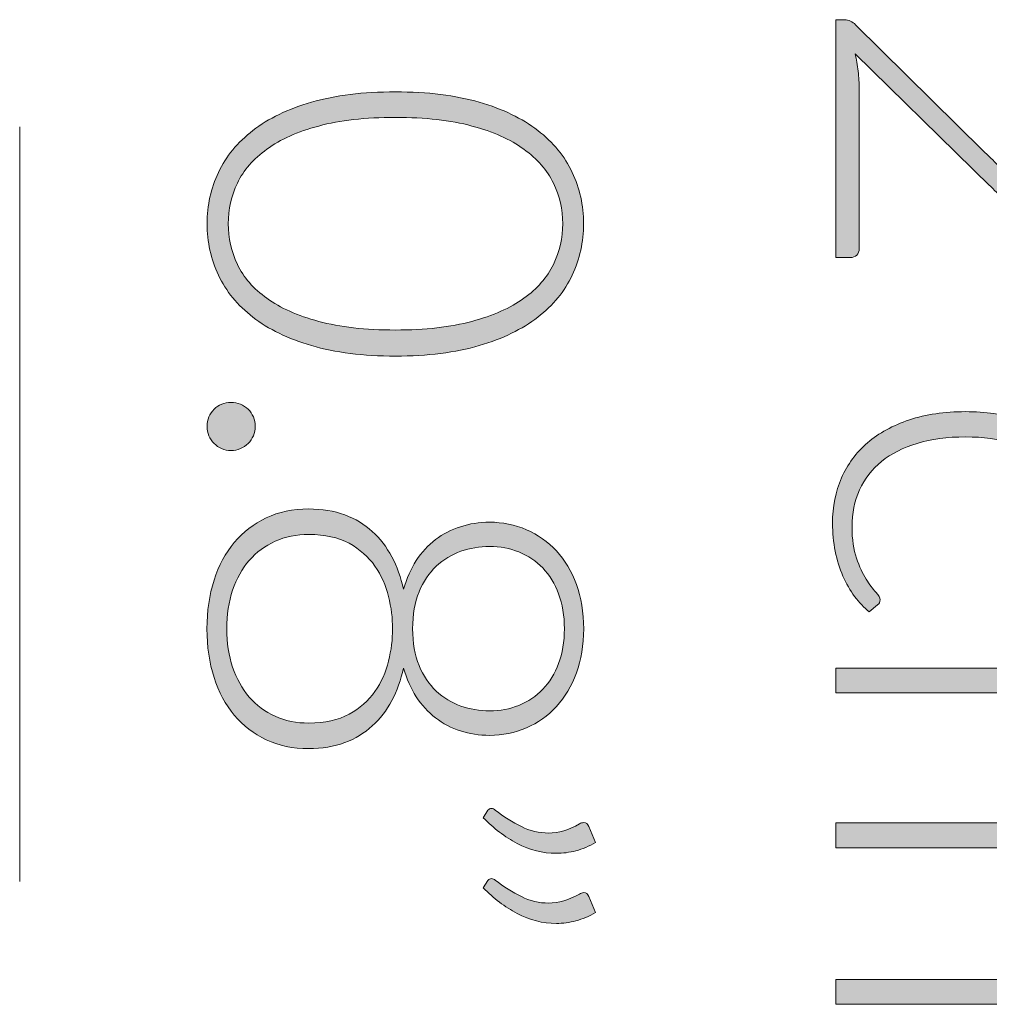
# Model space of a CAD drawing. Header units: inches. Extents: x 37 to 169, y -264 to -88.
# Tile 21 of 29: x 98.7 to 102.65, y -102.1 to -98.1. Entities that reach past the tile are written whole.
import ezdxf

# ---------------------------------------------------------------- set-up
doc = ezdxf.new("R2010")
doc.units = ezdxf.units.IN
doc.header["$MEASUREMENT"] = 0
doc.layers.add('Capa 1', color=7, linetype='Continuous')

# ---------------------------------------------------------------- blocks, each defined once
blk = doc.blocks.new('block 9')
at = {"layer": 'Capa 1'}
h = blk.add_hatch(color=250, dxfattribs=at)
h.dxf.hatch_style = 2
edge = h.paths.add_edge_path()
edge.add_spline(control_points=[(102.0222, -100.736), (102.0222, -100.736), (103.0752, -100.736), (103.0752, -100.736), (103.0752, -100.736), (103.0752, -100.7907), (103.0752, -100.7907), (103.0752, -100.8094), (103.0664, -100.8197), (103.0488, -100.8228), (103.0488, -100.8228), (102.8964, -100.8321), (102.8964, -100.8321), (102.9253, -100.8528), (102.9517, -100.8745), (102.9758, -100.8979), (102.9997, -100.921), (103.0204, -100.9458), (103.0376, -100.9723), (103.0549, -100.9988), (103.0683, -101.0271), (103.0779, -101.0571), (103.0874, -101.087), (103.0922, -101.1187), (103.0922, -101.1518), (103.0922, -101.2286), (103.0698, -101.2899), (103.0249, -101.3358), (102.9801, -101.3819), (102.9179, -101.4129), (102.8382, -101.4291), (102.8819, -101.4419), (102.9196, -101.4594), (102.9513, -101.4825), (102.9832, -101.5053), (103.0094, -101.5314), (103.0302, -101.5611), (103.0511, -101.5907), (103.0666, -101.6231), (103.0767, -101.6579), (103.0871, -101.6927), (103.0922, -101.7285), (103.0922, -101.765), (103.0922, -101.817), (103.0835, -101.8639), (103.0662, -101.9056), (103.049, -101.9473), (103.0233, -101.9824), (102.9896, -102.0117), (102.9556, -102.041), (102.914, -102.0634), (102.8647, -102.0789), (102.8153, -102.0944), (102.7588, -102.1023), (102.6954, -102.1023), (102.6954, -102.1023), (102.0222, -102.1023), (102.0222, -102.1023), (102.0222, -102.1023), (102.0222, -102.0017), (102.0222, -102.0017), (102.0222, -102.0017), (102.6954, -102.0017), (102.6954, -102.0017), (102.7984, -102.0017), (102.8768, -101.9793), (102.9308, -101.9349), (102.9848, -101.8904), (103.0118, -101.827), (103.0118, -101.7443), (103.0118, -101.7078), (103.0051, -101.6727), (102.9916, -101.6393), (102.9782, -101.6055), (102.9582, -101.5759), (102.9319, -101.5504), (102.9053, -101.5246), (102.8724, -101.5039), (102.8328, -101.4887), (102.7934, -101.4736), (102.7476, -101.466), (102.6954, -101.466), (102.6954, -101.466), (102.0222, -101.466), (102.0222, -101.466), (102.0222, -101.466), (102.0222, -101.3654), (102.0222, -101.3654), (102.0222, -101.3654), (102.6954, -101.3654), (102.6954, -101.3654), (102.7975, -101.3654), (102.8759, -101.3451), (102.9303, -101.3041), (102.9846, -101.2631), (103.0118, -101.2035), (103.0118, -101.1253), (103.0118, -101.0681), (102.9946, -101.0154), (102.9605, -100.9664), (102.9262, -100.9179), (102.8788, -100.8745), (102.818, -100.8362), (102.818, -100.8362), (102.0222, -100.8362), (102.0222, -100.8362), (102.0222, -100.8362), (102.0222, -100.736), (102.0222, -100.736)], knot_values=[0, 0, 0, 0, 1, 1, 1, 2, 2, 2, 3, 3, 3, 4, 4, 4, 5, 5, 5, 6, 6, 6, 7, 7, 7, 8, 8, 8, 9, 9, 9, 10, 10, 10, 11, 11, 11, 12, 12, 12, 13, 13, 13, 14, 14, 14, 15, 15, 15, 16, 16, 16, 17, 17, 17, 18, 18, 18, 19, 19, 19, 20, 20, 20, 21, 21, 21, 22, 22, 22, 23, 23, 23, 24, 24, 24, 25, 25, 25, 26, 26, 26, 27, 27, 27, 28, 28, 28, 29, 29, 29, 30, 30, 30, 31, 31, 31, 32, 32, 32, 33, 33, 33, 34, 34, 34, 35, 35, 35, 36, 36, 36, 36], degree=3, periodic=1)
at = {"layer": 'Capa 1', "lineweight": 0}
blk.add_open_spline([(102.0222, -100.736), (102.0222, -100.736), (103.0752, -100.736), (103.0752, -100.736), (103.0752, -100.736), (103.0752, -100.7907), (103.0752, -100.7907), (103.0752, -100.8094), (103.0664, -100.8197), (103.0488, -100.8228), (103.0488, -100.8228), (102.8964, -100.8321), (102.8964, -100.8321), (102.9253, -100.8528), (102.9517, -100.8745), (102.9758, -100.8979), (102.9997, -100.921), (103.0204, -100.9458), (103.0376, -100.9723), (103.0549, -100.9988), (103.0683, -101.0271), (103.0779, -101.0571), (103.0874, -101.087), (103.0922, -101.1187), (103.0922, -101.1518), (103.0922, -101.2286), (103.0698, -101.2899), (103.0249, -101.3358), (102.9801, -101.3819), (102.9179, -101.4129), (102.8382, -101.4291), (102.8819, -101.4419), (102.9196, -101.4594), (102.9513, -101.4825), (102.9832, -101.5053), (103.0094, -101.5314), (103.0302, -101.5611), (103.0511, -101.5907), (103.0666, -101.6231), (103.0767, -101.6579), (103.0871, -101.6927), (103.0922, -101.7285), (103.0922, -101.765), (103.0922, -101.817), (103.0835, -101.8639), (103.0662, -101.9056), (103.049, -101.9473), (103.0233, -101.9824), (102.9896, -102.0117), (102.9556, -102.041), (102.914, -102.0634), (102.8647, -102.0789), (102.8153, -102.0944), (102.7588, -102.1023), (102.6954, -102.1023), (102.6954, -102.1023), (102.0222, -102.1023), (102.0222, -102.1023), (102.0222, -102.1023), (102.0222, -102.0017), (102.0222, -102.0017), (102.0222, -102.0017), (102.6954, -102.0017), (102.6954, -102.0017), (102.7984, -102.0017), (102.8768, -101.9793), (102.9308, -101.9349), (102.9848, -101.8904), (103.0118, -101.827), (103.0118, -101.7443), (103.0118, -101.7078), (103.0051, -101.6727), (102.9916, -101.6393), (102.9782, -101.6055), (102.9582, -101.5759), (102.9319, -101.5504), (102.9053, -101.5246), (102.8724, -101.5039), (102.8328, -101.4887), (102.7934, -101.4736), (102.7476, -101.466), (102.6954, -101.466), (102.6954, -101.466), (102.0222, -101.466), (102.0222, -101.466), (102.0222, -101.466), (102.0222, -101.3654), (102.0222, -101.3654), (102.0222, -101.3654), (102.6954, -101.3654), (102.6954, -101.3654), (102.7975, -101.3654), (102.8759, -101.3451), (102.9303, -101.3041), (102.9846, -101.2631), (103.0118, -101.2035), (103.0118, -101.1253), (103.0118, -101.0681), (102.9946, -101.0154), (102.9605, -100.9664), (102.9262, -100.9179), (102.8788, -100.8745), (102.818, -100.8362), (102.818, -100.8362), (102.0222, -100.8362), (102.0222, -100.8362), (102.0222, -100.8362), (102.0222, -100.736), (102.0222, -100.736)], degree=3, knots=[0, 0, 0, 0, 1, 1, 1, 2, 2, 2, 3, 3, 3, 4, 4, 4, 5, 5, 5, 6, 6, 6, 7, 7, 7, 8, 8, 8, 9, 9, 9, 10, 10, 10, 11, 11, 11, 12, 12, 12, 13, 13, 13, 14, 14, 14, 15, 15, 15, 16, 16, 16, 17, 17, 17, 18, 18, 18, 19, 19, 19, 20, 20, 20, 21, 21, 21, 22, 22, 22, 23, 23, 23, 24, 24, 24, 25, 25, 25, 26, 26, 26, 27, 27, 27, 28, 28, 28, 29, 29, 29, 30, 30, 30, 31, 31, 31, 32, 32, 32, 33, 33, 33, 34, 34, 34, 35, 35, 35, 36, 36, 36, 36], dxfattribs=at)
blk = doc.blocks.new('block 10')
at = {"layer": 'Capa 1'}
h = blk.add_hatch(color=250, dxfattribs=at)
h.dxf.hatch_style = 2
edge = h.paths.add_edge_path()
edge.add_spline(control_points=[(102.9345, -100.4659), (102.931, -100.4624), (102.9279, -100.459), (102.9255, -100.4559), (102.9231, -100.4524), (102.9217, -100.4483), (102.9217, -100.4424), (102.9217, -100.4356), (102.9265, -100.4259), (102.936, -100.4135), (102.9457, -100.4011), (102.956, -100.3846), (102.9674, -100.3642), (102.9786, -100.3436), (102.9891, -100.3181), (102.9985, -100.2874), (103.008, -100.2568), (103.0128, -100.2196), (103.0128, -100.1758), (103.0128, -100.1152), (103.002, -100.0614), (102.9804, -100.0146), (102.9589, -99.9674), (102.9281, -99.9281), (102.8879, -99.8961), (102.8476, -99.8637), (102.7991, -99.8392), (102.7419, -99.8223), (102.6847, -99.8054), (102.6204, -99.7968), (102.5493, -99.7968), (102.4752, -99.7968), (102.4096, -99.8054), (102.3524, -99.823), (102.2952, -99.8402), (102.2472, -99.8647), (102.2079, -99.8964), (102.1688, -99.9281), (102.139, -99.9667), (102.1185, -100.0118), (102.098, -100.0569), (102.0878, -100.1069), (102.0878, -100.162), (102.0878, -100.213), (102.0939, -100.2554), (102.1057, -100.2895), (102.1178, -100.3239), (102.1309, -100.3522), (102.145, -100.3742), (102.1591, -100.3966), (102.1721, -100.4142), (102.1841, -100.4273), (102.1962, -100.4404), (102.202, -100.4507), (102.202, -100.4583), (102.202, -100.4676), (102.1986, -100.4745), (102.1915, -100.4797), (102.1915, -100.4797), (102.1576, -100.5072), (102.1576, -100.5072), (102.1366, -100.4907), (102.1168, -100.4704), (102.0983, -100.4455), (102.0801, -100.4211), (102.0642, -100.3932), (102.0508, -100.3622), (102.0374, -100.3312), (102.027, -100.2974), (102.0196, -100.2609), (102.0122, -100.2247), (102.0084, -100.1868), (102.0084, -100.1472), (102.0084, -100.0804), (102.0206, -100.019), (102.0449, -99.9636), (102.0692, -99.9081), (102.1045, -99.8606), (102.1507, -99.8206), (102.197, -99.781), (102.2535, -99.75), (102.3207, -99.7276), (102.3877, -99.7055), (102.4639, -99.6942), (102.5493, -99.6942), (102.6297, -99.6942), (102.7031, -99.7049), (102.7694, -99.7259), (102.8358, -99.7472), (102.8928, -99.7779), (102.9408, -99.8185), (102.9887, -99.8592), (103.0261, -99.9088), (103.0525, -99.9677), (103.079, -100.0266), (103.0922, -100.0945), (103.0922, -100.1706), (103.0922, -100.2388), (103.0812, -100.2998), (103.0593, -100.3532), (103.0375, -100.4063), (103.0078, -100.4528), (102.9705, -100.4924), (102.9705, -100.4924), (102.9345, -100.4659), (102.9345, -100.4659)], knot_values=[0, 0, 0, 0, 1, 1, 1, 2, 2, 2, 3, 3, 3, 4, 4, 4, 5, 5, 5, 6, 6, 6, 7, 7, 7, 8, 8, 8, 9, 9, 9, 10, 10, 10, 11, 11, 11, 12, 12, 12, 13, 13, 13, 14, 14, 14, 15, 15, 15, 16, 16, 16, 17, 17, 17, 18, 18, 18, 19, 19, 19, 20, 20, 20, 21, 21, 21, 22, 22, 22, 23, 23, 23, 24, 24, 24, 25, 25, 25, 26, 26, 26, 27, 27, 27, 28, 28, 28, 29, 29, 29, 30, 30, 30, 31, 31, 31, 32, 32, 32, 33, 33, 33, 34, 34, 34, 35, 35, 35, 35], degree=3, periodic=1)
at = {"layer": 'Capa 1', "lineweight": 0}
blk.add_open_spline([(102.9345, -100.4659), (102.931, -100.4624), (102.9279, -100.459), (102.9255, -100.4559), (102.9231, -100.4524), (102.9217, -100.4483), (102.9217, -100.4424), (102.9217, -100.4356), (102.9265, -100.4259), (102.936, -100.4135), (102.9457, -100.4011), (102.956, -100.3846), (102.9674, -100.3642), (102.9786, -100.3436), (102.9891, -100.3181), (102.9985, -100.2874), (103.008, -100.2568), (103.0128, -100.2196), (103.0128, -100.1758), (103.0128, -100.1152), (103.002, -100.0614), (102.9804, -100.0146), (102.9589, -99.9674), (102.9281, -99.9281), (102.8879, -99.8961), (102.8476, -99.8637), (102.7991, -99.8392), (102.7419, -99.8223), (102.6847, -99.8054), (102.6204, -99.7968), (102.5493, -99.7968), (102.4752, -99.7968), (102.4096, -99.8054), (102.3524, -99.823), (102.2952, -99.8402), (102.2472, -99.8647), (102.2079, -99.8964), (102.1688, -99.9281), (102.139, -99.9667), (102.1185, -100.0118), (102.098, -100.0569), (102.0878, -100.1069), (102.0878, -100.162), (102.0878, -100.213), (102.0939, -100.2554), (102.1057, -100.2895), (102.1178, -100.3239), (102.1309, -100.3522), (102.145, -100.3742), (102.1591, -100.3966), (102.1721, -100.4142), (102.1841, -100.4273), (102.1962, -100.4404), (102.202, -100.4507), (102.202, -100.4583), (102.202, -100.4676), (102.1986, -100.4745), (102.1915, -100.4797), (102.1915, -100.4797), (102.1576, -100.5072), (102.1576, -100.5072), (102.1366, -100.4907), (102.1168, -100.4704), (102.0983, -100.4455), (102.0801, -100.4211), (102.0642, -100.3932), (102.0508, -100.3622), (102.0374, -100.3312), (102.027, -100.2974), (102.0196, -100.2609), (102.0122, -100.2247), (102.0084, -100.1868), (102.0084, -100.1472), (102.0084, -100.0804), (102.0206, -100.019), (102.0449, -99.9636), (102.0692, -99.9081), (102.1045, -99.8606), (102.1507, -99.8206), (102.197, -99.781), (102.2535, -99.75), (102.3207, -99.7276), (102.3877, -99.7055), (102.4639, -99.6942), (102.5493, -99.6942), (102.6297, -99.6942), (102.7031, -99.7049), (102.7694, -99.7259), (102.8358, -99.7472), (102.8928, -99.7779), (102.9408, -99.8185), (102.9887, -99.8592), (103.0261, -99.9088), (103.0525, -99.9677), (103.079, -100.0266), (103.0922, -100.0945), (103.0922, -100.1706), (103.0922, -100.2388), (103.0812, -100.2998), (103.0593, -100.3532), (103.0375, -100.4063), (103.0078, -100.4528), (102.9705, -100.4924), (102.9705, -100.4924), (102.9345, -100.4659), (102.9345, -100.4659)], degree=3, knots=[0, 0, 0, 0, 1, 1, 1, 2, 2, 2, 3, 3, 3, 4, 4, 4, 5, 5, 5, 6, 6, 6, 7, 7, 7, 8, 8, 8, 9, 9, 9, 10, 10, 10, 11, 11, 11, 12, 12, 12, 13, 13, 13, 14, 14, 14, 15, 15, 15, 16, 16, 16, 17, 17, 17, 18, 18, 18, 19, 19, 19, 20, 20, 20, 21, 21, 21, 22, 22, 22, 23, 23, 23, 24, 24, 24, 25, 25, 25, 26, 26, 26, 27, 27, 27, 28, 28, 28, 29, 29, 29, 30, 30, 30, 31, 31, 31, 32, 32, 32, 33, 33, 33, 34, 34, 34, 35, 35, 35, 35], dxfattribs=at)
blk = doc.blocks.new('block 12')
at = {"layer": 'Capa 1'}
h = blk.add_hatch(color=250, dxfattribs=at)
h.dxf.hatch_style = 2
edge = h.paths.add_edge_path()
edge.add_spline(control_points=[(103.5363, -98.6021), (103.5363, -98.6593), (103.528, -98.7137), (103.5115, -98.7657), (103.4948, -98.8174), (103.4698, -98.8632), (103.4362, -98.9028), (103.4028, -98.9421), (103.3608, -98.9738), (103.3103, -98.9969), (103.2598, -99.0203), (103.2008, -99.032), (103.1331, -99.032), (103.0766, -99.032), (103.0242, -99.0231), (102.976, -99.0058), (102.9276, -98.9886), (102.8812, -98.9652), (102.8368, -98.9356), (102.7923, -98.9059), (102.7491, -98.8715), (102.7071, -98.8322), (102.6651, -98.7933), (102.6223, -98.7519), (102.5786, -98.7092), (102.5786, -98.7092), (102.1002, -98.2403), (102.1002, -98.2403), (102.1057, -98.2627), (102.11, -98.2862), (102.1128, -98.3106), (102.1157, -98.3351), (102.1171, -98.3595), (102.1171, -98.384), (102.1171, -98.384), (102.1171, -99.0306), (102.1171, -99.0306), (102.1171, -99.042), (102.1137, -99.051), (102.1071, -99.0579), (102.1004, -99.0644), (102.0918, -99.0679), (102.0811, -99.0679), (102.0811, -99.0679), (102.0219, -99.0679), (102.0219, -99.0679), (102.0219, -99.0679), (102.0219, -98.1015), (102.0219, -98.1015), (102.0219, -98.1015), (102.0579, -98.1015), (102.0579, -98.1015), (102.0656, -98.1015), (102.0735, -98.1036), (102.0816, -98.1074), (102.0897, -98.1112), (102.0966, -98.116), (102.1023, -98.1218), (102.1023, -98.1218), (102.6197, -98.6327), (102.6197, -98.6327), (102.6628, -98.6751), (102.7045, -98.7144), (102.7446, -98.7502), (102.7849, -98.7864), (102.8254, -98.8174), (102.8664, -98.8439), (102.9072, -98.8705), (102.9493, -98.8911), (102.9923, -98.9063), (103.0354, -98.9218), (103.0812, -98.9294), (103.13, -98.9294), (103.1849, -98.9294), (103.2328, -98.9201), (103.2733, -98.9018), (103.3139, -98.8832), (103.3472, -98.8587), (103.3734, -98.8281), (103.3994, -98.7974), (103.4188, -98.7623), (103.4316, -98.7223), (103.4443, -98.6823), (103.4505, -98.6407), (103.4505, -98.5969), (103.4505, -98.5497), (103.4433, -98.506), (103.4288, -98.4663), (103.4144, -98.4264), (103.3944, -98.3909), (103.3685, -98.3602), (103.3429, -98.3296), (103.312, -98.3044), (103.2766, -98.2841), (103.2409, -98.2641), (103.202, -98.25), (103.1596, -98.2424), (103.1348, -98.2352), (103.1226, -98.2211), (103.1226, -98.2), (103.1226, -98.1987), (103.1227, -98.1969), (103.1231, -98.1949), (103.1234, -98.1925), (103.1236, -98.1907), (103.1236, -98.1894), (103.1236, -98.1894), (103.132, -98.1387), (103.132, -98.1387), (103.1963, -98.147), (103.2535, -98.1646), (103.3034, -98.1911), (103.3536, -98.2176), (103.3959, -98.2507), (103.4306, -98.291), (103.465, -98.3313), (103.4914, -98.3778), (103.5093, -98.4309), (103.5274, -98.4836), (103.5363, -98.5408), (103.5363, -98.6021)], knot_values=[0, 0, 0, 0, 1, 1, 1, 2, 2, 2, 3, 3, 3, 4, 4, 4, 5, 5, 5, 6, 6, 6, 7, 7, 7, 8, 8, 8, 9, 9, 9, 10, 10, 10, 11, 11, 11, 12, 12, 12, 13, 13, 13, 14, 14, 14, 15, 15, 15, 16, 16, 16, 17, 17, 17, 18, 18, 18, 19, 19, 19, 20, 20, 20, 21, 21, 21, 22, 22, 22, 23, 23, 23, 24, 24, 24, 25, 25, 25, 26, 26, 26, 27, 27, 27, 28, 28, 28, 29, 29, 29, 30, 30, 30, 31, 31, 31, 32, 32, 32, 33, 33, 33, 34, 34, 34, 35, 35, 35, 36, 36, 36, 37, 37, 37, 38, 38, 38, 39, 39, 39, 40, 40, 40, 40], degree=3, periodic=1)
at = {"layer": 'Capa 1', "lineweight": 0}
blk.add_open_spline([(103.5363, -98.6021), (103.5363, -98.6593), (103.528, -98.7137), (103.5115, -98.7657), (103.4948, -98.8174), (103.4698, -98.8632), (103.4362, -98.9028), (103.4028, -98.9421), (103.3608, -98.9738), (103.3103, -98.9969), (103.2598, -99.0203), (103.2008, -99.032), (103.1331, -99.032), (103.0766, -99.032), (103.0242, -99.0231), (102.976, -99.0058), (102.9276, -98.9886), (102.8812, -98.9652), (102.8368, -98.9356), (102.7923, -98.9059), (102.7491, -98.8715), (102.7071, -98.8322), (102.6651, -98.7933), (102.6223, -98.7519), (102.5786, -98.7092), (102.5786, -98.7092), (102.1002, -98.2403), (102.1002, -98.2403), (102.1057, -98.2627), (102.11, -98.2862), (102.1128, -98.3106), (102.1157, -98.3351), (102.1171, -98.3595), (102.1171, -98.384), (102.1171, -98.384), (102.1171, -99.0306), (102.1171, -99.0306), (102.1171, -99.042), (102.1137, -99.051), (102.1071, -99.0579), (102.1004, -99.0644), (102.0918, -99.0679), (102.0811, -99.0679), (102.0811, -99.0679), (102.0219, -99.0679), (102.0219, -99.0679), (102.0219, -99.0679), (102.0219, -98.1015), (102.0219, -98.1015), (102.0219, -98.1015), (102.0579, -98.1015), (102.0579, -98.1015), (102.0656, -98.1015), (102.0735, -98.1036), (102.0816, -98.1074), (102.0897, -98.1112), (102.0966, -98.116), (102.1023, -98.1218), (102.1023, -98.1218), (102.6197, -98.6327), (102.6197, -98.6327), (102.6628, -98.6751), (102.7045, -98.7144), (102.7446, -98.7502), (102.7849, -98.7864), (102.8254, -98.8174), (102.8664, -98.8439), (102.9072, -98.8705), (102.9493, -98.8911), (102.9923, -98.9063), (103.0354, -98.9218), (103.0812, -98.9294), (103.13, -98.9294), (103.1849, -98.9294), (103.2328, -98.9201), (103.2733, -98.9018), (103.3139, -98.8832), (103.3472, -98.8587), (103.3734, -98.8281), (103.3994, -98.7974), (103.4188, -98.7623), (103.4316, -98.7223), (103.4443, -98.6823), (103.4505, -98.6407), (103.4505, -98.5969), (103.4505, -98.5497), (103.4433, -98.506), (103.4288, -98.4663), (103.4144, -98.4264), (103.3944, -98.3909), (103.3685, -98.3602), (103.3429, -98.3296), (103.312, -98.3044), (103.2766, -98.2841), (103.2409, -98.2641), (103.202, -98.25), (103.1596, -98.2424), (103.1348, -98.2352), (103.1226, -98.2211), (103.1226, -98.2), (103.1226, -98.1987), (103.1227, -98.1969), (103.1231, -98.1949), (103.1234, -98.1925), (103.1236, -98.1907), (103.1236, -98.1894), (103.1236, -98.1894), (103.132, -98.1387), (103.132, -98.1387), (103.1963, -98.147), (103.2535, -98.1646), (103.3034, -98.1911), (103.3536, -98.2176), (103.3959, -98.2507), (103.4306, -98.291), (103.465, -98.3313), (103.4914, -98.3778), (103.5093, -98.4309), (103.5274, -98.4836), (103.5363, -98.5408), (103.5363, -98.6021)], degree=3, knots=[0, 0, 0, 0, 1, 1, 1, 2, 2, 2, 3, 3, 3, 4, 4, 4, 5, 5, 5, 6, 6, 6, 7, 7, 7, 8, 8, 8, 9, 9, 9, 10, 10, 10, 11, 11, 11, 12, 12, 12, 13, 13, 13, 14, 14, 14, 15, 15, 15, 16, 16, 16, 17, 17, 17, 18, 18, 18, 19, 19, 19, 20, 20, 20, 21, 21, 21, 22, 22, 22, 23, 23, 23, 24, 24, 24, 25, 25, 25, 26, 26, 26, 27, 27, 27, 28, 28, 28, 29, 29, 29, 30, 30, 30, 31, 31, 31, 32, 32, 32, 33, 33, 33, 34, 34, 34, 35, 35, 35, 36, 36, 36, 37, 37, 37, 38, 38, 38, 39, 39, 39, 40, 40, 40, 40], dxfattribs=at)
blk = doc.blocks.new('block 8')
at = {"layer": 'Capa 1'}
for name in ['block 12', 'block 10', 'block 9']:
    blk.add_blockref(name, (0, 0), dxfattribs=at)
blk = doc.blocks.new('block 14')
at = {"layer": 'Capa 1'}
h = blk.add_hatch(color=250, dxfattribs=at)
h.dxf.hatch_style = 2
edge = h.paths.add_edge_path()
edge.add_spline(control_points=[(101.0455, -101.4443), (101.0186, -101.4598), (100.9919, -101.4712), (100.9656, -101.4784), (100.9391, -101.4853), (100.9125, -101.4887), (100.8857, -101.4887), (100.8305, -101.4887), (100.7777, -101.4756), (100.7268, -101.4488), (100.676, -101.4219), (100.6299, -101.3867), (100.5882, -101.344), (100.5882, -101.344), (100.6073, -101.3141), (100.6073, -101.3141), (100.6116, -101.3092), (100.6164, -101.3068), (100.6221, -101.3068), (100.6278, -101.3068), (100.6328, -101.3089), (100.6369, -101.313), (100.6722, -101.3399), (100.7077, -101.3623), (100.7434, -101.3799), (100.7789, -101.3974), (100.8157, -101.4064), (100.854, -101.4064), (100.8948, -101.4064), (100.9368, -101.394), (100.9799, -101.3692), (100.9854, -101.3657), (100.9911, -101.364), (100.9968, -101.364), (101.0066, -101.364), (101.0136, -101.3692), (101.018, -101.3799), (101.018, -101.3799), (101.0455, -101.4443), (101.0455, -101.4443)], knot_values=[0, 0, 0, 0, 1, 1, 1, 2, 2, 2, 3, 3, 3, 4, 4, 4, 5, 5, 5, 6, 6, 6, 7, 7, 7, 8, 8, 8, 9, 9, 9, 10, 10, 10, 11, 11, 11, 12, 12, 12, 13, 13, 13, 13], degree=3, periodic=1)
edge = h.paths.add_edge_path()
edge.add_spline(control_points=[(101.0455, -101.7292), (101.0186, -101.7447), (100.9919, -101.7561), (100.9656, -101.763), (100.9391, -101.7702), (100.9125, -101.7736), (100.8857, -101.7736), (100.8305, -101.7736), (100.7777, -101.7602), (100.7268, -101.7333), (100.676, -101.7065), (100.6299, -101.6717), (100.5882, -101.6286), (100.5882, -101.6286), (100.6073, -101.599), (100.6073, -101.599), (100.6116, -101.5941), (100.6164, -101.5917), (100.6221, -101.5917), (100.6278, -101.5917), (100.6328, -101.5938), (100.6369, -101.5979), (100.6722, -101.6248), (100.7077, -101.6469), (100.7434, -101.6648), (100.7789, -101.6823), (100.8157, -101.691), (100.854, -101.691), (100.8948, -101.691), (100.9368, -101.6785), (100.9799, -101.6541), (100.9854, -101.6506), (100.9911, -101.6486), (100.9968, -101.6486), (101.0066, -101.6486), (101.0136, -101.6541), (101.018, -101.6648), (101.018, -101.6648), (101.0455, -101.7292), (101.0455, -101.7292)], knot_values=[0, 0, 0, 0, 1, 1, 1, 2, 2, 2, 3, 3, 3, 4, 4, 4, 5, 5, 5, 6, 6, 6, 7, 7, 7, 8, 8, 8, 9, 9, 9, 10, 10, 10, 11, 11, 11, 12, 12, 12, 13, 13, 13, 13], degree=3, periodic=1)
at = {"layer": 'Capa 1', "lineweight": 0}
for points in [[(101.0455, -101.4443), (101.0186, -101.4598), (100.9919, -101.4712), (100.9656, -101.4784), (100.9391, -101.4853), (100.9125, -101.4887), (100.8857, -101.4887), (100.8305, -101.4887), (100.7777, -101.4756), (100.7268, -101.4488), (100.676, -101.4219), (100.6299, -101.3867), (100.5882, -101.344), (100.5882, -101.344), (100.6073, -101.3141), (100.6073, -101.3141), (100.6116, -101.3092), (100.6164, -101.3068), (100.6221, -101.3068), (100.6278, -101.3068), (100.6328, -101.3089), (100.6369, -101.313), (100.6722, -101.3399), (100.7077, -101.3623), (100.7434, -101.3799), (100.7789, -101.3974), (100.8157, -101.4064), (100.854, -101.4064), (100.8948, -101.4064), (100.9368, -101.394), (100.9799, -101.3692), (100.9854, -101.3657), (100.9911, -101.364), (100.9968, -101.364), (101.0066, -101.364), (101.0136, -101.3692), (101.018, -101.3799), (101.018, -101.3799), (101.0455, -101.4443), (101.0455, -101.4443)], [(101.0455, -101.7292), (101.0186, -101.7447), (100.9919, -101.7561), (100.9656, -101.763), (100.9391, -101.7702), (100.9125, -101.7736), (100.8857, -101.7736), (100.8305, -101.7736), (100.7777, -101.7602), (100.7268, -101.7333), (100.676, -101.7065), (100.6299, -101.6717), (100.5882, -101.6286), (100.5882, -101.6286), (100.6073, -101.599), (100.6073, -101.599), (100.6116, -101.5941), (100.6164, -101.5917), (100.6221, -101.5917), (100.6278, -101.5917), (100.6328, -101.5938), (100.6369, -101.5979), (100.6722, -101.6248), (100.7077, -101.6469), (100.7434, -101.6648), (100.7789, -101.6823), (100.8157, -101.691), (100.854, -101.691), (100.8948, -101.691), (100.9368, -101.6785), (100.9799, -101.6541), (100.9854, -101.6506), (100.9911, -101.6486), (100.9968, -101.6486), (101.0066, -101.6486), (101.0136, -101.6541), (101.018, -101.6648), (101.018, -101.6648), (101.0455, -101.7292), (101.0455, -101.7292)]]:
    blk.add_open_spline(points, degree=3, knots=[0, 0, 0, 0, 1, 1, 1, 2, 2, 2, 3, 3, 3, 4, 4, 4, 5, 5, 5, 6, 6, 6, 7, 7, 7, 8, 8, 8, 9, 9, 9, 10, 10, 10, 11, 11, 11, 12, 12, 12, 13, 13, 13, 13], dxfattribs=at)
blk = doc.blocks.new('block 15')
at = {"layer": 'Capa 1'}
h = blk.add_hatch(color=250, dxfattribs=at)
h.dxf.hatch_style = 2
edge = h.paths.add_edge_path()
edge.add_spline(control_points=[(99.4654, -100.5765), (99.4654, -100.5045), (99.4749, -100.4387), (99.494, -100.3791), (99.513, -100.3195), (99.5405, -100.2681), (99.5765, -100.2258), (99.6125, -100.183), (99.6559, -100.1496), (99.7067, -100.1255), (99.7574, -100.1017), (99.8146, -100.0897), (99.8781, -100.0897), (99.9331, -100.0897), (99.9822, -100.0976), (100.0252, -100.1134), (100.0683, -100.1293), (100.1057, -100.1517), (100.1374, -100.1806), (100.1691, -100.2096), (100.1956, -100.244), (100.2168, -100.284), (100.238, -100.3236), (100.2538, -100.3677), (100.2643, -100.4156), (100.2771, -100.3718), (100.2943, -100.3329), (100.3162, -100.2991), (100.3381, -100.2654), (100.3642, -100.2368), (100.3946, -100.214), (100.4249, -100.191), (100.4586, -100.1734), (100.4957, -100.1617), (100.5327, -100.1496), (100.5723, -100.1434), (100.6147, -100.1434), (100.6676, -100.1434), (100.7174, -100.1537), (100.7639, -100.1737), (100.8106, -100.1937), (100.851, -100.2227), (100.8857, -100.2599), (100.9203, -100.2974), (100.9473, -100.3429), (100.9671, -100.3959), (100.9869, -100.4493), (100.9968, -100.5093), (100.9968, -100.5765), (100.9968, -100.643), (100.9869, -100.7026), (100.9671, -100.756), (100.9473, -100.8094), (100.9203, -100.8548), (100.8857, -100.8924), (100.851, -100.9303), (100.8106, -100.9592), (100.7639, -100.9792), (100.7174, -100.9995), (100.6676, -101.0095), (100.6147, -101.0095), (100.5723, -101.0095), (100.5327, -101.0033), (100.4957, -100.9916), (100.4586, -100.9795), (100.4249, -100.9616), (100.3946, -100.9385), (100.3642, -100.9151), (100.3381, -100.8865), (100.3162, -100.8528), (100.2943, -100.819), (100.2771, -100.7801), (100.2643, -100.7363), (100.2538, -100.7842), (100.238, -100.8283), (100.2168, -100.8683), (100.1956, -100.9079), (100.1691, -100.9423), (100.1374, -100.9713), (100.1057, -101.0002), (100.0683, -101.0229), (100.0252, -101.0391), (99.9822, -101.0553), (99.9331, -101.0633), (99.8781, -101.0633), (99.8146, -101.0633), (99.7574, -101.0515), (99.7067, -101.0274), (99.6559, -101.0033), (99.6125, -100.9702), (99.5765, -100.9275), (99.5405, -100.8848), (99.513, -100.8335), (99.494, -100.7739), (99.4749, -100.7143), (99.4654, -100.6485), (99.4654, -100.5765)], knot_values=[0, 0, 0, 0, 1, 1, 1, 2, 2, 2, 3, 3, 3, 4, 4, 4, 5, 5, 5, 6, 6, 6, 7, 7, 7, 8, 8, 8, 9, 9, 9, 10, 10, 10, 11, 11, 11, 12, 12, 12, 13, 13, 13, 14, 14, 14, 15, 15, 15, 16, 16, 16, 17, 17, 17, 18, 18, 18, 19, 19, 19, 20, 20, 20, 21, 21, 21, 22, 22, 22, 23, 23, 23, 24, 24, 24, 25, 25, 25, 26, 26, 26, 27, 27, 27, 28, 28, 28, 29, 29, 29, 30, 30, 30, 31, 31, 31, 32, 32, 32, 32], degree=3, periodic=1)
edge = h.paths.add_edge_path()
edge.add_spline(control_points=[(99.5459, -100.5765), (99.5459, -100.6337), (99.5538, -100.6857), (99.5696, -100.7325), (99.5855, -100.7794), (99.608, -100.82), (99.6373, -100.8538), (99.6666, -100.8876), (99.7018, -100.9137), (99.7426, -100.932), (99.7836, -100.9506), (99.829, -100.9596), (99.8792, -100.9596), (99.9448, -100.9596), (99.9994, -100.9478), (100.0432, -100.9237), (100.0869, -100.8996), (100.1219, -100.869), (100.1481, -100.8317), (100.1741, -100.7942), (100.1927, -100.7529), (100.2035, -100.7077), (100.2146, -100.6626), (100.2199, -100.6188), (100.2199, -100.5765), (100.2199, -100.5341), (100.2146, -100.4903), (100.2035, -100.4452), (100.1927, -100.4001), (100.1741, -100.3587), (100.1481, -100.3215), (100.1219, -100.284), (100.0869, -100.2533), (100.0432, -100.2292), (99.9994, -100.2054), (99.9448, -100.1934), (99.8792, -100.1934), (99.829, -100.1934), (99.7836, -100.2023), (99.7426, -100.2209), (99.7018, -100.2392), (99.6666, -100.265), (99.6373, -100.2988), (99.608, -100.3322), (99.5855, -100.3725), (99.5696, -100.4197), (99.5538, -100.4673), (99.5459, -100.5193), (99.5459, -100.5765)], knot_values=[0, 0, 0, 0, 1, 1, 1, 2, 2, 2, 3, 3, 3, 4, 4, 4, 5, 5, 5, 6, 6, 6, 7, 7, 7, 8, 8, 8, 9, 9, 9, 10, 10, 10, 11, 11, 11, 12, 12, 12, 13, 13, 13, 14, 14, 14, 15, 15, 15, 16, 16, 16, 16], degree=3, periodic=1)
edge = h.paths.add_edge_path()
edge.add_spline(control_points=[(100.3014, -100.5765), (100.3014, -100.6337), (100.3102, -100.6833), (100.3274, -100.7253), (100.3446, -100.7673), (100.3679, -100.8021), (100.3971, -100.8293), (100.4264, -100.8569), (100.4598, -100.8772), (100.4972, -100.8903), (100.5346, -100.9034), (100.5734, -100.9099), (100.6137, -100.9099), (100.6567, -100.9099), (100.6967, -100.9024), (100.7337, -100.8876), (100.7708, -100.8727), (100.8031, -100.851), (100.8305, -100.8224), (100.8581, -100.7938), (100.8796, -100.7591), (100.8951, -100.7177), (100.9106, -100.6764), (100.9184, -100.6295), (100.9184, -100.5765), (100.9184, -100.5234), (100.9106, -100.4762), (100.8951, -100.4345), (100.8796, -100.3928), (100.8581, -100.358), (100.8305, -100.3294), (100.8031, -100.3009), (100.7708, -100.2792), (100.7337, -100.2643), (100.6967, -100.2495), (100.6567, -100.2419), (100.6137, -100.2419), (100.5734, -100.2419), (100.5346, -100.2485), (100.4972, -100.2616), (100.4598, -100.2747), (100.4264, -100.295), (100.3971, -100.3226), (100.3679, -100.3501), (100.3446, -100.3846), (100.3274, -100.4266), (100.3102, -100.4686), (100.3014, -100.5186), (100.3014, -100.5765)], knot_values=[0, 0, 0, 0, 1, 1, 1, 2, 2, 2, 3, 3, 3, 4, 4, 4, 5, 5, 5, 6, 6, 6, 7, 7, 7, 8, 8, 8, 9, 9, 9, 10, 10, 10, 11, 11, 11, 12, 12, 12, 13, 13, 13, 14, 14, 14, 15, 15, 15, 16, 16, 16, 16], degree=3, periodic=1)
at = {"layer": 'Capa 1', "lineweight": 0}
for points, knots in [([(99.4654, -100.5765), (99.4654, -100.5045), (99.4749, -100.4387), (99.494, -100.3791), (99.513, -100.3195), (99.5405, -100.2681), (99.5765, -100.2258), (99.6125, -100.183), (99.6559, -100.1496), (99.7067, -100.1255), (99.7574, -100.1017), (99.8146, -100.0897), (99.8781, -100.0897), (99.9331, -100.0897), (99.9822, -100.0976), (100.0252, -100.1134), (100.0683, -100.1293), (100.1057, -100.1517), (100.1374, -100.1806), (100.1691, -100.2096), (100.1956, -100.244), (100.2168, -100.284), (100.238, -100.3236), (100.2538, -100.3677), (100.2643, -100.4156), (100.2771, -100.3718), (100.2943, -100.3329), (100.3162, -100.2991), (100.3381, -100.2654), (100.3642, -100.2368), (100.3946, -100.214), (100.4249, -100.191), (100.4586, -100.1734), (100.4957, -100.1617), (100.5327, -100.1496), (100.5723, -100.1434), (100.6147, -100.1434), (100.6676, -100.1434), (100.7174, -100.1537), (100.7639, -100.1737), (100.8106, -100.1937), (100.851, -100.2227), (100.8857, -100.2599), (100.9203, -100.2974), (100.9473, -100.3429), (100.9671, -100.3959), (100.9869, -100.4493), (100.9968, -100.5093), (100.9968, -100.5765), (100.9968, -100.643), (100.9869, -100.7026), (100.9671, -100.756), (100.9473, -100.8094), (100.9203, -100.8548), (100.8857, -100.8924), (100.851, -100.9303), (100.8106, -100.9592), (100.7639, -100.9792), (100.7174, -100.9995), (100.6676, -101.0095), (100.6147, -101.0095), (100.5723, -101.0095), (100.5327, -101.0033), (100.4957, -100.9916), (100.4586, -100.9795), (100.4249, -100.9616), (100.3946, -100.9385), (100.3642, -100.9151), (100.3381, -100.8865), (100.3162, -100.8528), (100.2943, -100.819), (100.2771, -100.7801), (100.2643, -100.7363), (100.2538, -100.7842), (100.238, -100.8283), (100.2168, -100.8683), (100.1956, -100.9079), (100.1691, -100.9423), (100.1374, -100.9713), (100.1057, -101.0002), (100.0683, -101.0229), (100.0252, -101.0391), (99.9822, -101.0553), (99.9331, -101.0633), (99.8781, -101.0633), (99.8146, -101.0633), (99.7574, -101.0515), (99.7067, -101.0274), (99.6559, -101.0033), (99.6125, -100.9702), (99.5765, -100.9275), (99.5405, -100.8848), (99.513, -100.8335), (99.494, -100.7739), (99.4749, -100.7143), (99.4654, -100.6485), (99.4654, -100.5765)], [0, 0, 0, 0, 1, 1, 1, 2, 2, 2, 3, 3, 3, 4, 4, 4, 5, 5, 5, 6, 6, 6, 7, 7, 7, 8, 8, 8, 9, 9, 9, 10, 10, 10, 11, 11, 11, 12, 12, 12, 13, 13, 13, 14, 14, 14, 15, 15, 15, 16, 16, 16, 17, 17, 17, 18, 18, 18, 19, 19, 19, 20, 20, 20, 21, 21, 21, 22, 22, 22, 23, 23, 23, 24, 24, 24, 25, 25, 25, 26, 26, 26, 27, 27, 27, 28, 28, 28, 29, 29, 29, 30, 30, 30, 31, 31, 31, 32, 32, 32, 32]), ([(99.5459, -100.5765), (99.5459, -100.6337), (99.5538, -100.6857), (99.5696, -100.7325), (99.5855, -100.7794), (99.608, -100.82), (99.6373, -100.8538), (99.6666, -100.8876), (99.7018, -100.9137), (99.7426, -100.932), (99.7836, -100.9506), (99.829, -100.9596), (99.8792, -100.9596), (99.9448, -100.9596), (99.9994, -100.9478), (100.0432, -100.9237), (100.0869, -100.8996), (100.1219, -100.869), (100.1481, -100.8317), (100.1741, -100.7942), (100.1927, -100.7529), (100.2035, -100.7077), (100.2146, -100.6626), (100.2199, -100.6188), (100.2199, -100.5765), (100.2199, -100.5341), (100.2146, -100.4903), (100.2035, -100.4452), (100.1927, -100.4001), (100.1741, -100.3587), (100.1481, -100.3215), (100.1219, -100.284), (100.0869, -100.2533), (100.0432, -100.2292), (99.9994, -100.2054), (99.9448, -100.1934), (99.8792, -100.1934), (99.829, -100.1934), (99.7836, -100.2023), (99.7426, -100.2209), (99.7018, -100.2392), (99.6666, -100.265), (99.6373, -100.2988), (99.608, -100.3322), (99.5855, -100.3725), (99.5696, -100.4197), (99.5538, -100.4673), (99.5459, -100.5193), (99.5459, -100.5765)], [0, 0, 0, 0, 1, 1, 1, 2, 2, 2, 3, 3, 3, 4, 4, 4, 5, 5, 5, 6, 6, 6, 7, 7, 7, 8, 8, 8, 9, 9, 9, 10, 10, 10, 11, 11, 11, 12, 12, 12, 13, 13, 13, 14, 14, 14, 15, 15, 15, 16, 16, 16, 16]), ([(100.3014, -100.5765), (100.3014, -100.6337), (100.3102, -100.6833), (100.3274, -100.7253), (100.3446, -100.7673), (100.3679, -100.8021), (100.3971, -100.8293), (100.4264, -100.8569), (100.4598, -100.8772), (100.4972, -100.8903), (100.5346, -100.9034), (100.5734, -100.9099), (100.6137, -100.9099), (100.6567, -100.9099), (100.6967, -100.9024), (100.7337, -100.8876), (100.7708, -100.8727), (100.8031, -100.851), (100.8305, -100.8224), (100.8581, -100.7938), (100.8796, -100.7591), (100.8951, -100.7177), (100.9106, -100.6764), (100.9184, -100.6295), (100.9184, -100.5765), (100.9184, -100.5234), (100.9106, -100.4762), (100.8951, -100.4345), (100.8796, -100.3928), (100.8581, -100.358), (100.8305, -100.3294), (100.8031, -100.3009), (100.7708, -100.2792), (100.7337, -100.2643), (100.6967, -100.2495), (100.6567, -100.2419), (100.6137, -100.2419), (100.5734, -100.2419), (100.5346, -100.2485), (100.4972, -100.2616), (100.4598, -100.2747), (100.4264, -100.295), (100.3971, -100.3226), (100.3679, -100.3501), (100.3446, -100.3846), (100.3274, -100.4266), (100.3102, -100.4686), (100.3014, -100.5186), (100.3014, -100.5765)], [0, 0, 0, 0, 1, 1, 1, 2, 2, 2, 3, 3, 3, 4, 4, 4, 5, 5, 5, 6, 6, 6, 7, 7, 7, 8, 8, 8, 9, 9, 9, 10, 10, 10, 11, 11, 11, 12, 12, 12, 13, 13, 13, 14, 14, 14, 15, 15, 15, 16, 16, 16, 16])]:
    blk.add_open_spline(points, degree=3, knots=knots, dxfattribs=at)
blk = doc.blocks.new('block 16')
at = {"layer": 'Capa 1'}
h = blk.add_hatch(color=250, dxfattribs=at)
h.dxf.hatch_style = 2
edge = h.paths.add_edge_path()
edge.add_spline(control_points=[(99.5634, -99.6566), (99.5769, -99.6566), (99.5896, -99.659), (99.6015, -99.6639), (99.6136, -99.6687), (99.6239, -99.6756), (99.6329, -99.6845), (99.6416, -99.6935), (99.6487, -99.7035), (99.6539, -99.7152), (99.6592, -99.7269), (99.6618, -99.7396), (99.6618, -99.7538), (99.6618, -99.7672), (99.6592, -99.78), (99.6539, -99.792), (99.6487, -99.8041), (99.6416, -99.8144), (99.6329, -99.8234), (99.6239, -99.832), (99.6136, -99.8392), (99.6015, -99.8444), (99.5896, -99.8495), (99.5769, -99.8523), (99.5634, -99.8523), (99.5493, -99.8523), (99.5364, -99.8495), (99.5248, -99.8444), (99.5131, -99.8392), (99.503, -99.832), (99.4942, -99.8234), (99.4852, -99.8144), (99.4785, -99.8041), (99.4735, -99.792), (99.4685, -99.78), (99.4661, -99.7672), (99.4661, -99.7538), (99.4661, -99.7262), (99.4754, -99.7031), (99.4942, -99.6845), (99.5128, -99.6659), (99.5359, -99.6566), (99.5634, -99.6566)], knot_values=[0, 0, 0, 0, 1, 1, 1, 2, 2, 2, 3, 3, 3, 4, 4, 4, 5, 5, 5, 6, 6, 6, 7, 7, 7, 8, 8, 8, 9, 9, 9, 10, 10, 10, 11, 11, 11, 12, 12, 12, 13, 13, 13, 14, 14, 14, 14], degree=3, periodic=1)
at = {"layer": 'Capa 1', "lineweight": 0}
blk.add_open_spline([(99.5634, -99.6566), (99.5769, -99.6566), (99.5896, -99.659), (99.6015, -99.6639), (99.6136, -99.6687), (99.6239, -99.6756), (99.6329, -99.6845), (99.6416, -99.6935), (99.6487, -99.7035), (99.6539, -99.7152), (99.6592, -99.7269), (99.6618, -99.7396), (99.6618, -99.7538), (99.6618, -99.7672), (99.6592, -99.78), (99.6539, -99.792), (99.6487, -99.8041), (99.6416, -99.8144), (99.6329, -99.8234), (99.6239, -99.832), (99.6136, -99.8392), (99.6015, -99.8444), (99.5896, -99.8495), (99.5769, -99.8523), (99.5634, -99.8523), (99.5493, -99.8523), (99.5364, -99.8495), (99.5248, -99.8444), (99.5131, -99.8392), (99.503, -99.832), (99.4942, -99.8234), (99.4852, -99.8144), (99.4785, -99.8041), (99.4735, -99.792), (99.4685, -99.78), (99.4661, -99.7672), (99.4661, -99.7538), (99.4661, -99.7262), (99.4754, -99.7031), (99.4942, -99.6845), (99.5128, -99.6659), (99.5359, -99.6566), (99.5634, -99.6566)], degree=3, knots=[0, 0, 0, 0, 1, 1, 1, 2, 2, 2, 3, 3, 3, 4, 4, 4, 5, 5, 5, 6, 6, 6, 7, 7, 7, 8, 8, 8, 9, 9, 9, 10, 10, 10, 11, 11, 11, 12, 12, 12, 13, 13, 13, 14, 14, 14, 14], dxfattribs=at)
blk = doc.blocks.new('block 17')
at = {"layer": 'Capa 1'}
h = blk.add_hatch(color=250, dxfattribs=at)
h.dxf.hatch_style = 2
edge = h.paths.add_edge_path()
edge.add_spline(control_points=[(100.2313, -99.4682), (100.1, -99.4682), (99.9865, -99.454), (99.8905, -99.4258), (99.7944, -99.3976), (99.7152, -99.359), (99.6523, -99.3104), (99.5896, -99.2618), (99.5428, -99.2046), (99.5121, -99.1395), (99.4814, -99.0741), (99.4661, -99.0045), (99.4661, -98.9304), (99.4661, -98.8563), (99.4814, -98.7867), (99.5121, -98.722), (99.5428, -98.6569), (99.5896, -98.6), (99.6523, -98.5514), (99.7152, -98.5029), (99.7944, -98.4646), (99.8905, -98.4367), (99.9865, -98.4088), (100.1, -98.3947), (100.2313, -98.3947), (100.3625, -98.3947), (100.476, -98.4088), (100.572, -98.4367), (100.6679, -98.4646), (100.7473, -98.5029), (100.8102, -98.5514), (100.8729, -98.6), (100.9198, -98.6569), (100.9504, -98.722), (100.9811, -98.7867), (100.9964, -98.8563), (100.9964, -98.9304), (100.9964, -99.0045), (100.9811, -99.0741), (100.9504, -99.1395), (100.9198, -99.2046), (100.8729, -99.2618), (100.8102, -99.3104), (100.7473, -99.359), (100.6679, -99.3976), (100.572, -99.4258), (100.476, -99.454), (100.3625, -99.4682), (100.2313, -99.4682)], knot_values=[0, 0, 0, 0, 1, 1, 1, 2, 2, 2, 3, 3, 3, 4, 4, 4, 5, 5, 5, 6, 6, 6, 7, 7, 7, 8, 8, 8, 9, 9, 9, 10, 10, 10, 11, 11, 11, 12, 12, 12, 13, 13, 13, 14, 14, 14, 15, 15, 15, 16, 16, 16, 16], degree=3, periodic=1)
edge = h.paths.add_edge_path()
edge.add_spline(control_points=[(100.2313, -99.3624), (100.3525, -99.3624), (100.4564, -99.3507), (100.5424, -99.3273), (100.6285, -99.3042), (100.6989, -99.2728), (100.7535, -99.2336), (100.8081, -99.1946), (100.8483, -99.1485), (100.8736, -99.0961), (100.8991, -99.0434), (100.9118, -98.9883), (100.9118, -98.9304), (100.9118, -98.8725), (100.8991, -98.8174), (100.8736, -98.7654), (100.8483, -98.713), (100.8081, -98.6672), (100.7535, -98.6276), (100.6989, -98.5883), (100.6285, -98.5566), (100.5424, -98.5335), (100.4564, -98.5101), (100.3525, -98.4984), (100.2313, -98.4984), (100.1091, -98.4984), (100.0053, -98.5101), (99.9197, -98.5335), (99.8339, -98.5566), (99.7636, -98.5883), (99.709, -98.6276), (99.6542, -98.6672), (99.6144, -98.713), (99.5894, -98.7654), (99.5643, -98.8174), (99.5519, -98.8725), (99.5519, -98.9304), (99.5519, -98.9883), (99.5643, -99.0434), (99.5894, -99.0961), (99.6144, -99.1485), (99.6542, -99.1946), (99.709, -99.2336), (99.7636, -99.2728), (99.8339, -99.3042), (99.9197, -99.3273), (100.0053, -99.3507), (100.1091, -99.3624), (100.2313, -99.3624)], knot_values=[0, 0, 0, 0, 1, 1, 1, 2, 2, 2, 3, 3, 3, 4, 4, 4, 5, 5, 5, 6, 6, 6, 7, 7, 7, 8, 8, 8, 9, 9, 9, 10, 10, 10, 11, 11, 11, 12, 12, 12, 13, 13, 13, 14, 14, 14, 15, 15, 15, 16, 16, 16, 16], degree=3, periodic=1)
at = {"layer": 'Capa 1', "lineweight": 0}
for points in [[(100.2313, -99.4682), (100.1, -99.4682), (99.9865, -99.454), (99.8905, -99.4258), (99.7944, -99.3976), (99.7152, -99.359), (99.6523, -99.3104), (99.5896, -99.2618), (99.5428, -99.2046), (99.5121, -99.1395), (99.4814, -99.0741), (99.4661, -99.0045), (99.4661, -98.9304), (99.4661, -98.8563), (99.4814, -98.7867), (99.5121, -98.722), (99.5428, -98.6569), (99.5896, -98.6), (99.6523, -98.5514), (99.7152, -98.5029), (99.7944, -98.4646), (99.8905, -98.4367), (99.9865, -98.4088), (100.1, -98.3947), (100.2313, -98.3947), (100.3625, -98.3947), (100.476, -98.4088), (100.572, -98.4367), (100.6679, -98.4646), (100.7473, -98.5029), (100.8102, -98.5514), (100.8729, -98.6), (100.9198, -98.6569), (100.9504, -98.722), (100.9811, -98.7867), (100.9964, -98.8563), (100.9964, -98.9304), (100.9964, -99.0045), (100.9811, -99.0741), (100.9504, -99.1395), (100.9198, -99.2046), (100.8729, -99.2618), (100.8102, -99.3104), (100.7473, -99.359), (100.6679, -99.3976), (100.572, -99.4258), (100.476, -99.454), (100.3625, -99.4682), (100.2313, -99.4682)], [(100.2313, -99.3624), (100.3525, -99.3624), (100.4564, -99.3507), (100.5424, -99.3273), (100.6285, -99.3042), (100.6989, -99.2728), (100.7535, -99.2336), (100.8081, -99.1946), (100.8483, -99.1485), (100.8736, -99.0961), (100.8991, -99.0434), (100.9118, -98.9883), (100.9118, -98.9304), (100.9118, -98.8725), (100.8991, -98.8174), (100.8736, -98.7654), (100.8483, -98.713), (100.8081, -98.6672), (100.7535, -98.6276), (100.6989, -98.5883), (100.6285, -98.5566), (100.5424, -98.5335), (100.4564, -98.5101), (100.3525, -98.4984), (100.2313, -98.4984), (100.1091, -98.4984), (100.0053, -98.5101), (99.9197, -98.5335), (99.8339, -98.5566), (99.7636, -98.5883), (99.709, -98.6276), (99.6542, -98.6672), (99.6144, -98.713), (99.5894, -98.7654), (99.5643, -98.8174), (99.5519, -98.8725), (99.5519, -98.9304), (99.5519, -98.9883), (99.5643, -99.0434), (99.5894, -99.0961), (99.6144, -99.1485), (99.6542, -99.1946), (99.709, -99.2336), (99.7636, -99.2728), (99.8339, -99.3042), (99.9197, -99.3273), (100.0053, -99.3507), (100.1091, -99.3624), (100.2313, -99.3624)]]:
    blk.add_open_spline(points, degree=3, knots=[0, 0, 0, 0, 1, 1, 1, 2, 2, 2, 3, 3, 3, 4, 4, 4, 5, 5, 5, 6, 6, 6, 7, 7, 7, 8, 8, 8, 9, 9, 9, 10, 10, 10, 11, 11, 11, 12, 12, 12, 13, 13, 13, 14, 14, 14, 15, 15, 15, 16, 16, 16, 16], dxfattribs=at)
blk = doc.blocks.new('block 13')
at = {"layer": 'Capa 1'}
for name in ['block 17', 'block 16', 'block 15', 'block 14']:
    blk.add_blockref(name, (0, 0), dxfattribs=at)

msp = doc.modelspace()

# ---------------------------------------------------------------- linework, layer by layer
at = {"layer": 'Capa 1', "color": 7, "lineweight": 9}
msp.add_lwpolyline([(98.7041, -98.537), (98.7041, -101.6029)], dxfattribs=at)

# ---------------------------------------------------------------- block references
at = {"layer": 'Capa 1'}
for name in ['block 8', 'block 13']:
    msp.add_blockref(name, (0, 0), dxfattribs=at)

doc.saveas('drawing.dxf')
